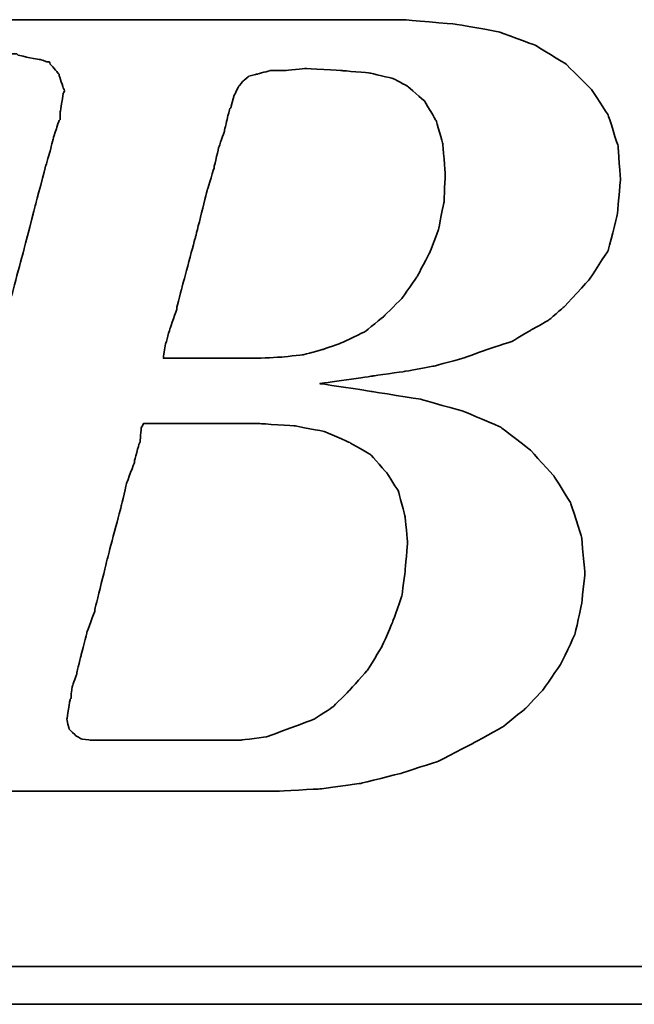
# Model space of a CAD drawing. Header units: millimetres. Extents: x 33 to 346, y 86 to 208.
# Tile 32 of 52: x 258.15 to 261.61, y 115.71 to 121.26. Entities that reach past the tile are written whole.
import ezdxf

# ---------------------------------------------------------------- set-up
doc = ezdxf.new("R2010")
doc.units = ezdxf.units.MM
doc.layers.add('DIM', color=4, linetype='Continuous')
doc.layers.add('layer 1', color=7, linetype='Continuous')

# ---------------------------------------------------------------- blocks, each defined once
blk = doc.blocks.new('TBI MOTION logo(完整正式版)')
at = {"layer": 'layer 1', "color": 22, "lineweight": 35}
for points, knots in [([(-64.65375, -6.86375), (-64.65375, -6.86375), (-64.84375, -7.29625), (-64.84375, -7.29625), (-64.84375, -7.29625), (-64.84375, -7.29625), (-64.86875, -7.34375), (-64.86875, -7.34375), (-64.86875, -7.34375), (-64.86875, -7.34375), (-64.86875, -7.36875), (-64.86875, -7.36875), (-64.86875, -7.36875), (-64.86875, -7.36875), (-65.15375, -7.65375), (-65.15375, -7.65375), (-65.15375, -7.65375), (-65.15375, -7.65375), (-65.17875, -7.65375), (-65.17875, -7.65375), (-65.17875, -7.65375), (-65.17875, -7.65375), (-65.20375, -7.67875), (-65.20375, -7.67875), (-65.20375, -7.67875), (-65.20375, -7.67875), (-65.58875, -7.87125), (-65.58875, -7.87125), (-65.58875, -7.87125), (-65.58875, -7.87125), (-65.63375, -7.87125), (-65.63375, -7.87125), (-65.63375, -7.87125), (-65.63375, -7.87125), (-65.65875, -7.89375), (-65.65875, -7.89375), (-65.65875, -7.89375), (-65.65875, -7.89375), (-66.09375, -7.94375), (-66.09375, -7.94375), (-66.09375, -7.94375), (-66.09375, -7.94375), (-66.11375, -7.94375), (-66.11375, -7.94375), (-66.11375, -7.94375), (-66.11375, -7.94375), (-66.16375, -7.94375), (-66.16375, -7.94375), (-66.16375, -7.94375), (-66.16375, -7.94375), (-66.30875, -7.94375), (-66.30875, -7.94375), (-66.30875, -7.94375), (-66.30875, -7.94375), (-66.69375, -7.94375), (-66.69375, -7.94375), (-66.69375, -7.94375), (-66.69375, -7.94375), (-67.07375, -7.94375), (-67.07375, -7.94375), (-67.07375, -7.94375), (-67.07375, -7.94375), (-67.12375, -7.94375), (-67.12375, -7.94375), (-67.12375, -7.94375), (-67.12375, -7.94375), (-67.12375, -7.96625), (-67.12375, -7.96625), (-67.12375, -7.96625), (-67.12375, -7.96625), (-67.14875, -7.99125), (-67.14875, -7.99125), (-67.14875, -7.99125), (-67.14875, -7.99125), (-67.24375, -8.34875), (-67.24375, -8.34875), (-67.24375, -8.34875), (-67.24375, -8.34875), (-67.31375, -8.68625), (-67.31375, -8.68625), (-67.31375, -8.68625), (-67.31375, -8.68625), (-67.26875, -8.68625), (-67.26875, -8.68625), (-67.26875, -8.68625), (-67.26875, -8.68625), (-67.07375, -8.68625), (-67.07375, -8.68625), (-67.07375, -8.68625), (-67.07375, -8.68625), (-66.54875, -8.68625), (-66.54875, -8.68625), (-66.54875, -8.68625), (-66.54875, -8.68625), (-65.82625, -8.68625), (-65.82625, -8.68625), (-65.82625, -8.68625), (-65.82625, -8.68625), (-65.01375, -8.68625), (-65.01375, -8.68625), (-65.01375, -8.68625), (-65.01375, -8.68625), (-64.05375, -8.68625), (-64.05375, -8.68625), (-64.05375, -8.68625), (-64.05375, -8.68625), (-62.08375, -8.68625), (-62.08375, -8.68625), (-62.08375, -8.68625), (-62.08375, -8.68625), (-60.06875, -8.68625), (-60.06875, -8.68625), (-60.06875, -8.68625), (-60.06875, -8.68625), (-59.10875, -8.68625), (-59.10875, -8.68625), (-59.10875, -8.68625), (-59.10875, -8.68625), (-58.29375, -8.68625), (-58.29375, -8.68625), (-58.29375, -8.68625), (-58.29375, -8.68625), (-57.57375, -8.68625), (-57.57375, -8.68625), (-57.57375, -8.68625), (-57.57375, -8.68625), (-57.04875, -8.68625), (-57.04875, -8.68625), (-57.04875, -8.68625), (-57.04875, -8.68625), (-56.85375, -8.68625), (-56.85375, -8.68625), (-56.85375, -8.68625), (-56.85375, -8.68625), (-56.70875, -8.68625), (-56.70875, -8.68625), (-56.70875, -8.68625), (-56.70875, -8.68625), (-56.61375, -8.68625), (-56.61375, -8.68625), (-56.61375, -8.68625), (-56.61375, -8.68625), (-56.56875, -8.68625), (-56.56875, -8.68625), (-56.56875, -8.68625), (-56.56875, -8.68625), (-55.65375, -8.63875), (-55.65375, -8.63875), (-55.65375, -8.63875), (-55.65375, -8.63875), (-54.76875, -8.51875), (-54.76875, -8.51875), (-54.76875, -8.51875), (-54.76875, -8.51875), (-53.90375, -8.30375), (-53.90375, -8.30375), (-53.90375, -8.30375), (-53.90375, -8.30375), (-53.08875, -8.03875), (-53.08875, -8.03875), (-53.08875, -8.03875), (-53.08875, -8.03875), (-52.34375, -7.65375), (-52.34375, -7.65375), (-52.34375, -7.65375), (-52.34375, -7.65375), (-51.69875, -7.29625), (-51.69875, -7.29625), (-51.69875, -7.29625), (-51.69875, -7.29625), (-51.21875, -6.91125), (-51.21875, -6.91125), (-51.21875, -6.91125), (-51.21875, -6.91125), (-50.83375, -6.50375), (-50.83375, -6.50375), (-50.83375, -6.50375), (-50.83375, -6.50375), (-50.44875, -5.94875), (-50.44875, -5.94875), (-50.44875, -5.94875), (-50.44875, -5.94875), (-50.13875, -5.30375), (-50.13875, -5.30375), (-50.13875, -5.30375), (-50.13875, -5.30375), (-49.99375, -4.65375), (-49.99375, -4.65375), (-49.99375, -4.65375), (-49.99375, -4.65375), (-49.92375, -3.98375), (-49.92375, -3.98375), (-49.92375, -3.98375), (-49.92375, -3.98375), (-49.99375, -3.19374), (-49.99375, -3.19374), (-49.99375, -3.19374), (-49.99375, -3.19374), (-50.23374, -2.44874), (-50.23374, -2.44874), (-50.23374, -2.44874), (-50.23374, -2.44874), (-50.59375, -1.87374), (-50.59375, -1.87374), (-50.59375, -1.87374), (-50.59375, -1.87374), (-51.09875, -1.31874), (-51.09875, -1.31874), (-51.09875, -1.31874), (-51.09875, -1.31874), (-51.74375, -0.81875), (-51.74375, -0.81875), (-51.74375, -0.81875), (-51.74375, -0.81875), (-52.53875, -0.48125), (-52.53875, -0.48125), (-52.53875, -0.48125), (-52.53875, -0.48125), (-53.47375, -0.21875), (-53.47375, -0.21875), (-53.47375, -0.21875), (-53.47375, -0.21875), (-54.52875, -0.04874), (-54.52875, -0.04874), (-54.52875, -0.04874), (-54.52875, -0.04874), (-55.65375, 0.12125), (-55.65375, 0.12125), (-55.65375, 0.12125), (-55.65375, 0.12125), (-54.50375, 0.28624), (-54.50375, 0.28624), (-54.50375, 0.28624), (-54.50375, 0.28624), (-53.83375, 0.38124), (-53.83375, 0.38124), (-53.83375, 0.38124), (-53.83375, 0.38124), (-53.18375, 0.50125), (-53.18375, 0.50125), (-53.18375, 0.50125), (-53.18375, 0.50125), (-52.55875, 0.66874), (-52.55875, 0.66874), (-52.55875, 0.66874), (-52.55875, 0.66874), (-52.03375, 0.86124), (-52.03375, 0.86124), (-52.03375, 0.86124), (-52.03375, 0.86124), (-51.50374, 1.03124), (-51.50374, 1.03124), (-51.50374, 1.03124), (-51.50374, 1.03124), (-51.09875, 1.27125), (-51.09875, 1.27125), (-51.09875, 1.27125), (-51.09875, 1.27125), (-50.71375, 1.48624), (-50.71375, 1.48624), (-50.71375, 1.48624), (-50.71375, 1.48624), (-50.37625, 1.77625), (-50.37625, 1.77625), (-50.37625, 1.77625), (-50.37625, 1.77625), (-49.82375, 2.37625), (-49.82375, 2.37625), (-49.82375, 2.37625), (-49.82375, 2.37625), (-49.41875, 2.99625), (-49.41875, 2.99625), (-49.41875, 2.99625), (-49.41875, 2.99625), (-49.22375, 3.76625), (-49.22375, 3.76625), (-49.22375, 3.76625), (-49.22375, 3.76625), (-49.15375, 4.50874), (-49.15375, 4.50874), (-49.15375, 4.50874), (-49.15375, 4.50874), (-49.20375, 5.25125), (-49.20375, 5.25125), (-49.20375, 5.25125), (-49.20375, 5.25125), (-49.41875, 5.92625), (-49.41875, 5.92625), (-49.41875, 5.92625), (-49.41875, 5.92625), (-49.77875, 6.47625), (-49.77875, 6.47625), (-49.77875, 6.47625), (-49.77875, 6.47625), (-50.33125, 7.02624), (-50.33125, 7.02624), (-50.33125, 7.02624), (-50.33125, 7.02624), (-51.00125, 7.43625), (-51.00125, 7.43625), (-51.00125, 7.43625), (-51.00125, 7.43625), (-51.79375, 7.72625), (-51.79375, 7.72625), (-51.79375, 7.72625), (-51.79375, 7.72625), (-52.72875, 7.89124), (-52.72875, 7.89124), (-52.72875, 7.89124), (-52.72875, 7.89124), (-53.83375, 7.98625), (-53.83375, 7.98625), (-53.83375, 7.98625), (-53.83375, 7.98625), (-53.92875, 7.98625), (-53.92875, 7.98625), (-53.92875, 7.98625), (-53.92875, 7.98625), (-54.26375, 7.98625), (-54.26375, 7.98625), (-54.26375, 7.98625), (-54.26375, 7.98625), (-54.74375, 7.98625), (-54.74375, 7.98625), (-54.74375, 7.98625), (-54.74375, 7.98625), (-55.36875, 7.98625), (-55.36875, 7.98625), (-55.36875, 7.98625), (-55.36875, 7.98625), (-56.13375, 7.98625), (-56.13375, 7.98625), (-56.13375, 7.98625), (-56.13375, 7.98625), (-56.94875, 7.98625), (-56.94875, 7.98625), (-56.94875, 7.98625), (-56.94875, 7.98625), (-58.77625, 7.98625), (-58.77625, 7.98625), (-58.77625, 7.98625), (-58.77625, 7.98625), (-60.59875, 7.98625), (-60.59875, 7.98625), (-60.59875, 7.98625), (-60.59875, 7.98625), (-61.41375, 7.98625), (-61.41375, 7.98625), (-61.41375, 7.98625), (-61.41375, 7.98625), (-62.17875, 7.98625), (-62.17875, 7.98625), (-62.17875, 7.98625), (-62.17875, 7.98625), (-62.80375, 7.98625), (-62.80375, 7.98625), (-62.80375, 7.98625), (-62.80375, 7.98625), (-63.30625, 7.98625), (-63.30625, 7.98625), (-63.30625, 7.98625), (-63.30625, 7.98625), (-63.57375, 7.98625), (-63.57375, 7.98625), (-63.57375, 7.98625), (-63.57375, 7.98625), (-63.57375, 7.96375), (-63.57375, 7.96375), (-63.57375, 7.96375), (-63.57375, 7.96375), (-63.59875, 7.94125), (-63.59875, 7.94125), (-63.59875, 7.94125), (-63.59875, 7.94125), (-63.69375, 7.55625), (-63.69375, 7.55625), (-63.69375, 7.55625), (-63.69375, 7.55625), (-63.76375, 7.24624), (-63.76375, 7.24624), (-63.76375, 7.24624), (-63.76375, 7.24624), (-63.23875, 7.24624), (-63.23875, 7.24624), (-63.23875, 7.24624), (-63.23875, 7.24624), (-62.75875, 7.24624), (-62.75875, 7.24624), (-62.75875, 7.24624), (-62.75875, 7.24624), (-62.61125, 7.24624), (-62.61125, 7.24624), (-62.61125, 7.24624), (-62.61125, 7.24624), (-62.56625, 7.24624), (-62.56625, 7.24624), (-62.56625, 7.24624), (-62.56625, 7.24624), (-62.22875, 7.24624), (-62.22875, 7.24624), (-62.22875, 7.24624), (-62.22875, 7.24624), (-62.20375, 7.24624), (-62.20375, 7.24624), (-62.20375, 7.24624), (-62.20375, 7.24624), (-62.17875, 7.21875), (-62.17875, 7.21875), (-62.17875, 7.21875), (-62.17875, 7.21875), (-61.96375, 7.17125), (-61.96375, 7.17125), (-61.96375, 7.17125), (-61.96375, 7.17125), (-61.72375, 7.12624), (-61.72375, 7.12624), (-61.72375, 7.12624), (-61.72375, 7.12624), (-61.70375, 7.12624), (-61.70375, 7.12624), (-61.70375, 7.12624), (-61.70375, 7.12624), (-61.55875, 7.07624), (-61.55875, 7.07624), (-61.55875, 7.07624), (-61.55875, 7.07624), (-61.50875, 7.07624), (-61.50875, 7.07624), (-61.50875, 7.07624), (-61.50875, 7.07624), (-61.48375, 7.02624), (-61.48375, 7.02624), (-61.48375, 7.02624), (-61.48375, 7.02624), (-61.31875, 6.83375), (-61.31875, 6.83375), (-61.31875, 6.83375), (-61.31875, 6.83375), (-61.29375, 6.81125), (-61.29375, 6.81125), (-61.29375, 6.81125), (-61.29375, 6.81125), (-61.29375, 6.78625), (-61.29375, 6.78625), (-61.29375, 6.78625), (-61.29375, 6.78625), (-61.19875, 6.50124), (-61.19875, 6.50124), (-61.19875, 6.50124), (-61.19875, 6.50124), (-61.17375, 6.45124), (-61.17375, 6.45124), (-61.17375, 6.45124), (-61.17375, 6.45124), (-61.19875, 6.40625), (-61.19875, 6.40625), (-61.19875, 6.40625), (-61.19875, 6.40625), (-61.26875, 5.99624), (-61.26875, 5.99624), (-61.26875, 5.99624), (-61.26875, 5.99624), (-61.26875, 5.85125), (-61.26875, 5.85125), (-61.26875, 5.85125), (-61.26875, 5.85125), (-61.26875, 5.82625), (-61.26875, 5.82625), (-61.26875, 5.82625), (-61.26875, 5.82625), (-61.29375, 5.80625), (-61.29375, 5.80625), (-61.29375, 5.80625), (-61.29375, 5.80625), (-61.34125, 5.66125), (-61.34125, 5.66125), (-61.34125, 5.66125), (-61.34125, 5.66125), (-61.41375, 5.44625), (-61.41375, 5.44625), (-61.41375, 5.44625), (-61.41375, 5.44625), (-61.48375, 5.15625), (-61.48375, 5.15625), (-61.48375, 5.15625), (-61.48375, 5.15625), (-61.58375, 4.82124), (-61.58375, 4.82124), (-61.58375, 4.82124), (-61.58375, 4.82124), (-61.79875, 4.00375), (-61.79875, 4.00375), (-61.79875, 4.00375), (-61.79875, 4.00375), (-62.05875, 2.99625), (-62.05875, 2.99625), (-62.05875, 2.99625), (-62.05875, 2.99625), (-62.34875, 1.91625), (-62.34875, 1.91625), (-62.34875, 1.91625), (-62.34875, 1.91625), (-62.97375, -0.41124), (-62.97375, -0.41124), (-62.97375, -0.41124), (-62.97375, -0.41124), (-63.59875, -2.75875), (-63.59875, -2.75875), (-63.59875, -2.75875), (-63.59875, -2.75875), (-63.88375, -3.86374), (-63.88375, -3.86374), (-63.88375, -3.86374), (-63.88375, -3.86374), (-64.14875, -4.82374), (-64.14875, -4.82374), (-64.14875, -4.82374), (-64.14875, -4.82374), (-64.36375, -5.64125), (-64.36375, -5.64125), (-64.36375, -5.64125), (-64.36375, -5.64125), (-64.43625, -5.97625), (-64.43625, -5.97625), (-64.43625, -5.97625), (-64.43625, -5.97625), (-64.50875, -6.28625), (-64.50875, -6.28625), (-64.50875, -6.28625), (-64.50875, -6.28625), (-64.50875, -6.30875), (-64.50875, -6.30875), (-64.50875, -6.30875), (-64.50875, -6.30875), (-64.57875, -6.50375), (-64.57875, -6.50375), (-64.57875, -6.50375), (-64.57875, -6.50375), (-64.62875, -6.69625), (-64.62875, -6.69625), (-64.62875, -6.69625), (-64.62875, -6.69625), (-64.62875, -6.76875), (-64.62875, -6.76875), (-64.62875, -6.76875), (-64.62875, -6.76875), (-64.62875, -6.81375), (-64.62875, -6.81375), (-64.62875, -6.81375), (-64.62875, -6.81375), (-64.62875, -6.83875), (-64.62875, -6.83875), (-64.62875, -6.83875), (-64.62875, -6.83875), (-64.65375, -6.86375), (-64.65375, -6.86375)], [0, 0, 0, 0, 0.00719424, 0.00719424, 0.00719424, 0.00719425, 0.01438849, 0.01438849, 0.01438849, 0.0143885, 0.02158273, 0.02158273, 0.02158273, 0.02158274, 0.02877698, 0.02877698, 0.02877698, 0.02877699, 0.03597122, 0.03597122, 0.03597122, 0.03597123, 0.04316547, 0.04316547, 0.04316547, 0.04316548, 0.05035971, 0.05035971, 0.05035971, 0.05035972, 0.05755396, 0.05755396, 0.05755396, 0.05755397, 0.0647482, 0.0647482, 0.0647482, 0.06474821, 0.07194245, 0.07194245, 0.07194245, 0.07194246, 0.07913669, 0.07913669, 0.07913669, 0.0791367, 0.08633094, 0.08633094, 0.08633094, 0.08633095, 0.09352518, 0.09352518, 0.09352518, 0.09352519, 0.10071942, 0.10071942, 0.10071942, 0.10071943, 0.10791367, 0.10791367, 0.10791367, 0.10791368, 0.11510791, 0.11510791, 0.11510791, 0.11510792, 0.12230216, 0.12230216, 0.12230216, 0.12230217, 0.1294964, 0.1294964, 0.1294964, 0.12949641, 0.13669065, 0.13669065, 0.13669065, 0.13669066, 0.14388489, 0.14388489, 0.14388489, 0.1438849, 0.15107914, 0.15107914, 0.15107914, 0.15107915, 0.15827338, 0.15827338, 0.15827338, 0.15827339, 0.16546763, 0.16546763, 0.16546763, 0.16546764, 0.17266187, 0.17266187, 0.17266187, 0.17266188, 0.17985612, 0.17985612, 0.17985612, 0.17985613, 0.18705036, 0.18705036, 0.18705036, 0.18705037, 0.1942446, 0.1942446, 0.1942446, 0.19424461, 0.20143885, 0.20143885, 0.20143885, 0.20143886, 0.20863309, 0.20863309, 0.20863309, 0.2086331, 0.21582734, 0.21582734, 0.21582734, 0.21582735, 0.22302158, 0.22302158, 0.22302158, 0.22302159, 0.23021583, 0.23021583, 0.23021583, 0.23021584, 0.23741007, 0.23741007, 0.23741007, 0.23741008, 0.24460432, 0.24460432, 0.24460432, 0.24460433, 0.25179856, 0.25179856, 0.25179856, 0.25179857, 0.25899281, 0.25899281, 0.25899281, 0.25899282, 0.26618705, 0.26618705, 0.26618705, 0.26618706, 0.27338129, 0.27338129, 0.27338129, 0.2733813, 0.28057554, 0.28057554, 0.28057554, 0.28057555, 0.28776978, 0.28776978, 0.28776978, 0.28776979, 0.29496403, 0.29496403, 0.29496403, 0.29496404, 0.30215827, 0.30215827, 0.30215827, 0.30215828, 0.30935252, 0.30935252, 0.30935252, 0.30935253, 0.31654676, 0.31654676, 0.31654676, 0.31654677, 0.32374101, 0.32374101, 0.32374101, 0.32374102, 0.33093525, 0.33093525, 0.33093525, 0.33093526, 0.3381295, 0.3381295, 0.3381295, 0.33812951, 0.34532374, 0.34532374, 0.34532374, 0.34532375, 0.35251799, 0.35251799, 0.35251799, 0.352518, 0.35971223, 0.35971223, 0.35971223, 0.35971224, 0.36690647, 0.36690647, 0.36690647, 0.36690648, 0.37410072, 0.37410072, 0.37410072, 0.37410073, 0.38129496, 0.38129496, 0.38129496, 0.38129497, 0.38848921, 0.38848921, 0.38848921, 0.38848922, 0.39568345, 0.39568345, 0.39568345, 0.39568346, 0.4028777, 0.4028777, 0.4028777, 0.40287771, 0.41007194, 0.41007194, 0.41007194, 0.41007195, 0.41726619, 0.41726619, 0.41726619, 0.4172662, 0.42446043, 0.42446043, 0.42446043, 0.42446044, 0.43165468, 0.43165468, 0.43165468, 0.43165469, 0.43884892, 0.43884892, 0.43884892, 0.43884893, 0.44604317, 0.44604317, 0.44604317, 0.44604318, 0.45323741, 0.45323741, 0.45323741, 0.45323742, 0.46043165, 0.46043165, 0.46043165, 0.46043166, 0.4676259, 0.4676259, 0.4676259, 0.46762591, 0.47482014, 0.47482014, 0.47482014, 0.47482015, 0.48201439, 0.48201439, 0.48201439, 0.4820144, 0.48920863, 0.48920863, 0.48920863, 0.48920864, 0.49640288, 0.49640288, 0.49640288, 0.49640289, 0.50359712, 0.50359712, 0.50359712, 0.50359713, 0.51079137, 0.51079137, 0.51079137, 0.51079138, 0.51798561, 0.51798561, 0.51798561, 0.51798562, 0.52517986, 0.52517986, 0.52517986, 0.52517987, 0.5323741, 0.5323741, 0.5323741, 0.53237411, 0.53956835, 0.53956835, 0.53956835, 0.53956836, 0.54676259, 0.54676259, 0.54676259, 0.5467626, 0.55395683, 0.55395683, 0.55395683, 0.55395684, 0.56115108, 0.56115108, 0.56115108, 0.56115109, 0.56834532, 0.56834532, 0.56834532, 0.56834533, 0.57553957, 0.57553957, 0.57553957, 0.57553958, 0.58273381, 0.58273381, 0.58273381, 0.58273382, 0.58992806, 0.58992806, 0.58992806, 0.58992807, 0.5971223, 0.5971223, 0.5971223, 0.59712231, 0.60431655, 0.60431655, 0.60431655, 0.60431656, 0.61151079, 0.61151079, 0.61151079, 0.6115108, 0.61870504, 0.61870504, 0.61870504, 0.61870505, 0.62589928, 0.62589928, 0.62589928, 0.62589929, 0.63309353, 0.63309353, 0.63309353, 0.63309354, 0.64028777, 0.64028777, 0.64028777, 0.64028778, 0.64748201, 0.64748201, 0.64748201, 0.64748202, 0.65467626, 0.65467626, 0.65467626, 0.65467627, 0.6618705, 0.6618705, 0.6618705, 0.66187051, 0.66906475, 0.66906475, 0.66906475, 0.66906476, 0.67625899, 0.67625899, 0.67625899, 0.676259, 0.68345324, 0.68345324, 0.68345324, 0.68345325, 0.69064748, 0.69064748, 0.69064748, 0.69064749, 0.69784173, 0.69784173, 0.69784173, 0.69784174, 0.70503597, 0.70503597, 0.70503597, 0.70503598, 0.71223022, 0.71223022, 0.71223022, 0.71223023, 0.71942446, 0.71942446, 0.71942446, 0.71942447, 0.72661871, 0.72661871, 0.72661871, 0.72661872, 0.73381295, 0.73381295, 0.73381295, 0.73381296, 0.74100719, 0.74100719, 0.74100719, 0.7410072, 0.74820144, 0.74820144, 0.74820144, 0.74820145, 0.75539568, 0.75539568, 0.75539568, 0.75539569, 0.76258993, 0.76258993, 0.76258993, 0.76258994, 0.76978417, 0.76978417, 0.76978417, 0.76978418, 0.77697842, 0.77697842, 0.77697842, 0.77697843, 0.78417266, 0.78417266, 0.78417266, 0.78417267, 0.79136691, 0.79136691, 0.79136691, 0.79136692, 0.79856115, 0.79856115, 0.79856115, 0.79856116, 0.8057554, 0.8057554, 0.8057554, 0.80575541, 0.81294964, 0.81294964, 0.81294964, 0.81294965, 0.82014388, 0.82014388, 0.82014388, 0.82014389, 0.82733813, 0.82733813, 0.82733813, 0.82733814, 0.83453237, 0.83453237, 0.83453237, 0.83453238, 0.84172662, 0.84172662, 0.84172662, 0.84172663, 0.84892086, 0.84892086, 0.84892086, 0.84892087, 0.85611511, 0.85611511, 0.85611511, 0.85611512, 0.86330935, 0.86330935, 0.86330935, 0.86330936, 0.8705036, 0.8705036, 0.8705036, 0.87050361, 0.87769784, 0.87769784, 0.87769784, 0.87769785, 0.88489209, 0.88489209, 0.88489209, 0.8848921, 0.89208633, 0.89208633, 0.89208633, 0.89208634, 0.89928058, 0.89928058, 0.89928058, 0.89928059, 0.90647482, 0.90647482, 0.90647482, 0.90647483, 0.91366906, 0.91366906, 0.91366906, 0.91366907, 0.92086331, 0.92086331, 0.92086331, 0.92086332, 0.92805755, 0.92805755, 0.92805755, 0.92805756, 0.9352518, 0.9352518, 0.9352518, 0.93525181, 0.94244604, 0.94244604, 0.94244604, 0.94244605, 0.94964029, 0.94964029, 0.94964029, 0.9496403, 0.95683453, 0.95683453, 0.95683453, 0.95683454, 0.96402878, 0.96402878, 0.96402878, 0.96402879, 0.97122302, 0.97122302, 0.97122302, 0.97122303, 0.97841727, 0.97841727, 0.97841727, 0.97841728, 0.98561151, 0.98561151, 0.98561151, 0.98561152, 0.99280576, 0.99280576, 0.99280576, 0.99280577, 1, 1, 1, 1]), ([(-57.50375, 6.35625), (-57.50375, 6.35625), (-57.57375, 6.11625), (-57.57375, 6.11625), (-57.57375, 6.11625), (-57.57375, 6.11625), (-57.57375, 6.09125), (-57.57375, 6.09125), (-57.57375, 6.09125), (-57.57375, 6.09125), (-57.59875, 6.06625), (-57.59875, 6.06625), (-57.59875, 6.06625), (-57.59875, 6.06625), (-57.64875, 5.87625), (-57.64875, 5.87625), (-57.64875, 5.87625), (-57.64875, 5.87625), (-57.71875, 5.58875), (-57.71875, 5.58875), (-57.71875, 5.58875), (-57.71875, 5.58875), (-57.71875, 5.56625), (-57.71875, 5.56625), (-57.71875, 5.56625), (-57.71875, 5.56625), (-57.83875, 5.23125), (-57.83875, 5.23125), (-57.83875, 5.23125), (-57.83875, 5.23125), (-57.93625, 4.82124), (-57.93625, 4.82124), (-57.93625, 4.82124), (-57.93625, 4.82124), (-57.93625, 4.79624), (-57.93625, 4.79624), (-57.93625, 4.79624), (-57.93625, 4.79624), (-58.07875, 4.34125), (-58.07875, 4.34125), (-58.07875, 4.34125), (-58.07875, 4.34125), (-58.34375, 3.28625), (-58.34375, 3.28625), (-58.34375, 3.28625), (-58.34375, 3.28625), (-58.62875, 2.23124), (-58.62875, 2.23124), (-58.62875, 2.23124), (-58.62875, 2.23124), (-58.74875, 1.75125), (-58.74875, 1.75125), (-58.74875, 1.75125), (-58.74875, 1.75125), (-58.74875, 1.72625), (-58.74875, 1.72625), (-58.74875, 1.72625), (-58.74875, 1.72625), (-58.89375, 1.31625), (-58.89375, 1.31625), (-58.89375, 1.31625), (-58.89375, 1.31625), (-58.98875, 0.98124), (-58.98875, 0.98124), (-58.98875, 0.98124), (-58.98875, 0.98124), (-59.03875, 0.71625), (-59.03875, 0.71625), (-59.03875, 0.71625), (-59.03875, 0.71625), (-59.03875, 0.66874), (-59.03875, 0.66874), (-59.03875, 0.66874), (-59.03875, 0.66874), (-58.91875, 0.66874), (-58.91875, 0.66874), (-58.91875, 0.66874), (-58.91875, 0.66874), (-58.53375, 0.66874), (-58.53375, 0.66874), (-58.53375, 0.66874), (-58.53375, 0.66874), (-58.10375, 0.66874), (-58.10375, 0.66874), (-58.10375, 0.66874), (-58.10375, 0.66874), (-57.66875, 0.66874), (-57.66875, 0.66874), (-57.66875, 0.66874), (-57.66875, 0.66874), (-57.33375, 0.66874), (-57.33375, 0.66874), (-57.33375, 0.66874), (-57.33375, 0.66874), (-57.09375, 0.66874), (-57.09375, 0.66874), (-57.09375, 0.66874), (-57.09375, 0.66874), (-56.99875, 0.66874), (-56.99875, 0.66874), (-56.99875, 0.66874), (-56.99875, 0.66874), (-56.49375, 0.69374), (-56.49375, 0.69374), (-56.49375, 0.69374), (-56.49375, 0.69374), (-56.01375, 0.74374), (-56.01375, 0.74374), (-56.01375, 0.74374), (-56.01375, 0.74374), (-55.58375, 0.86124), (-55.58375, 0.86124), (-55.58375, 0.86124), (-55.58375, 0.86124), (-55.17375, 1.00624), (-55.17375, 1.00624), (-55.17375, 1.00624), (-55.17375, 1.00624), (-54.67375, 1.24625), (-54.67375, 1.24625), (-54.67375, 1.24625), (-54.67375, 1.24625), (-54.26375, 1.58124), (-54.26375, 1.58124), (-54.26375, 1.58124), (-54.26375, 1.58124), (-53.87875, 1.96374), (-53.87875, 1.96374), (-53.87875, 1.96374), (-53.87875, 1.96374), (-53.54375, 2.44625), (-53.54375, 2.44625), (-53.54375, 2.44625), (-53.54375, 2.44625), (-53.27875, 2.95125), (-53.27875, 2.95125), (-53.27875, 2.95125), (-53.27875, 2.95125), (-53.08875, 3.45124), (-53.08875, 3.45124), (-53.08875, 3.45124), (-53.08875, 3.45124), (-52.96875, 4.05124), (-52.96875, 4.05124), (-52.96875, 4.05124), (-52.96875, 4.05124), (-52.94375, 4.65125), (-52.94375, 4.65125), (-52.94375, 4.65125), (-52.94375, 4.65125), (-52.99375, 5.30125), (-52.99375, 5.30125), (-52.99375, 5.30125), (-52.99375, 5.30125), (-53.13875, 5.80625), (-53.13875, 5.80625), (-53.13875, 5.80625), (-53.13875, 5.80625), (-53.39875, 6.23625), (-53.39875, 6.23625), (-53.39875, 6.23625), (-53.39875, 6.23625), (-53.75875, 6.54875), (-53.75875, 6.54875), (-53.75875, 6.54875), (-53.75875, 6.54875), (-54.07375, 6.71625), (-54.07375, 6.71625), (-54.07375, 6.71625), (-54.07375, 6.71625), (-54.57375, 6.83375), (-54.57375, 6.83375), (-54.57375, 6.83375), (-54.57375, 6.83375), (-55.17375, 6.88625), (-55.17375, 6.88625), (-55.17375, 6.88625), (-55.17375, 6.88625), (-55.96875, 6.93125), (-55.96875, 6.93125), (-55.96875, 6.93125), (-55.96875, 6.93125), (-56.39875, 6.88625), (-56.39875, 6.88625), (-56.39875, 6.88625), (-56.39875, 6.88625), (-56.42125, 6.88625), (-56.42125, 6.88625), (-56.42125, 6.88625), (-56.42125, 6.88625), (-56.73375, 6.88625), (-56.73375, 6.88625), (-56.73375, 6.88625), (-56.73375, 6.88625), (-56.99875, 6.81125), (-56.99875, 6.81125), (-56.99875, 6.81125), (-56.99875, 6.81125), (-57.02375, 6.81125), (-57.02375, 6.81125), (-57.02375, 6.81125), (-57.02375, 6.81125), (-57.18875, 6.76625), (-57.18875, 6.76625), (-57.18875, 6.76625), (-57.18875, 6.76625), (-57.30875, 6.66625), (-57.30875, 6.66625), (-57.30875, 6.66625), (-57.30875, 6.66625), (-57.40875, 6.54875), (-57.40875, 6.54875), (-57.40875, 6.54875), (-57.40875, 6.54875), (-57.50375, 6.35625), (-57.50375, 6.35625)], [0, 0, 0, 0, 0.01851852, 0.01851852, 0.01851852, 0.01851853, 0.03703704, 0.03703704, 0.03703704, 0.03703705, 0.05555556, 0.05555556, 0.05555556, 0.05555557, 0.07407407, 0.07407407, 0.07407407, 0.07407408, 0.09259259, 0.09259259, 0.09259259, 0.0925926, 0.11111111, 0.11111111, 0.11111111, 0.11111112, 0.12962963, 0.12962963, 0.12962963, 0.12962964, 0.14814815, 0.14814815, 0.14814815, 0.14814816, 0.16666667, 0.16666667, 0.16666667, 0.16666668, 0.18518519, 0.18518519, 0.18518519, 0.1851852, 0.2037037, 0.2037037, 0.2037037, 0.20370371, 0.22222222, 0.22222222, 0.22222222, 0.22222223, 0.24074074, 0.24074074, 0.24074074, 0.24074075, 0.25925926, 0.25925926, 0.25925926, 0.25925927, 0.27777778, 0.27777778, 0.27777778, 0.27777779, 0.2962963, 0.2962963, 0.2962963, 0.29629631, 0.31481481, 0.31481481, 0.31481481, 0.31481482, 0.33333333, 0.33333333, 0.33333333, 0.33333334, 0.35185185, 0.35185185, 0.35185185, 0.35185186, 0.37037037, 0.37037037, 0.37037037, 0.37037038, 0.38888889, 0.38888889, 0.38888889, 0.3888889, 0.40740741, 0.40740741, 0.40740741, 0.40740742, 0.42592593, 0.42592593, 0.42592593, 0.42592594, 0.44444444, 0.44444444, 0.44444444, 0.44444445, 0.46296296, 0.46296296, 0.46296296, 0.46296297, 0.48148148, 0.48148148, 0.48148148, 0.48148149, 0.5, 0.5, 0.5, 0.50000001, 0.51851852, 0.51851852, 0.51851852, 0.51851853, 0.53703704, 0.53703704, 0.53703704, 0.53703705, 0.55555556, 0.55555556, 0.55555556, 0.55555557, 0.57407407, 0.57407407, 0.57407407, 0.57407408, 0.59259259, 0.59259259, 0.59259259, 0.5925926, 0.61111111, 0.61111111, 0.61111111, 0.61111112, 0.62962963, 0.62962963, 0.62962963, 0.62962964, 0.64814815, 0.64814815, 0.64814815, 0.64814816, 0.66666667, 0.66666667, 0.66666667, 0.66666668, 0.68518519, 0.68518519, 0.68518519, 0.6851852, 0.7037037, 0.7037037, 0.7037037, 0.70370371, 0.72222222, 0.72222222, 0.72222222, 0.72222223, 0.74074074, 0.74074074, 0.74074074, 0.74074075, 0.75925926, 0.75925926, 0.75925926, 0.75925927, 0.77777778, 0.77777778, 0.77777778, 0.77777779, 0.7962963, 0.7962963, 0.7962963, 0.79629631, 0.81481481, 0.81481481, 0.81481481, 0.81481482, 0.83333333, 0.83333333, 0.83333333, 0.83333334, 0.85185185, 0.85185185, 0.85185185, 0.85185186, 0.87037037, 0.87037037, 0.87037037, 0.87037038, 0.88888889, 0.88888889, 0.88888889, 0.8888889, 0.90740741, 0.90740741, 0.90740741, 0.90740742, 0.92592593, 0.92592593, 0.92592593, 0.92592594, 0.94444444, 0.94444444, 0.94444444, 0.94444445, 0.96296296, 0.96296296, 0.96296296, 0.96296297, 0.98148148, 0.98148148, 0.98148148, 0.98148149, 1, 1, 1, 1]), ([(-61.03125, -6.57375), (-61.03125, -6.57375), (-61.03125, -6.67125), (-61.03125, -6.67125), (-61.03125, -6.67125), (-61.03125, -6.67125), (-61.05375, -6.69625), (-61.05375, -6.69625), (-61.05375, -6.69625), (-61.05375, -6.69625), (-61.12375, -7.12875), (-61.12375, -7.12875), (-61.12375, -7.12875), (-61.12375, -7.12875), (-61.07875, -7.34375), (-61.07875, -7.34375), (-61.07875, -7.34375), (-61.07875, -7.34375), (-60.93375, -7.48875), (-60.93375, -7.48875), (-60.93375, -7.48875), (-60.93375, -7.48875), (-60.81375, -7.55625), (-60.81375, -7.55625), (-60.81375, -7.55625), (-60.81375, -7.55625), (-60.62375, -7.58375), (-60.62375, -7.58375), (-60.62375, -7.58375), (-60.62375, -7.58375), (-60.30875, -7.58375), (-60.30875, -7.58375), (-60.30875, -7.58375), (-60.30875, -7.58375), (-59.97375, -7.58375), (-59.97375, -7.58375), (-59.97375, -7.58375), (-59.97375, -7.58375), (-59.87875, -7.58375), (-59.87875, -7.58375), (-59.87875, -7.58375), (-59.87875, -7.58375), (-59.63625, -7.58375), (-59.63625, -7.58375), (-59.63625, -7.58375), (-59.63625, -7.58375), (-58.96875, -7.58375), (-58.96875, -7.58375), (-58.96875, -7.58375), (-58.96875, -7.58375), (-58.29375, -7.58375), (-58.29375, -7.58375), (-58.29375, -7.58375), (-58.29375, -7.58375), (-58.05375, -7.58375), (-58.05375, -7.58375), (-58.05375, -7.58375), (-58.05375, -7.58375), (-57.98375, -7.58375), (-57.98375, -7.58375), (-57.98375, -7.58375), (-57.98375, -7.58375), (-57.35875, -7.58375), (-57.35875, -7.58375), (-57.35875, -7.58375), (-57.35875, -7.58375), (-56.78375, -7.50875), (-56.78375, -7.50875), (-56.78375, -7.50875), (-56.78375, -7.50875), (-56.27875, -7.31875), (-56.27875, -7.31875), (-56.27875, -7.31875), (-56.27875, -7.31875), (-55.77375, -7.12875), (-55.77375, -7.12875), (-55.77375, -7.12875), (-55.77375, -7.12875), (-55.36875, -6.86375), (-55.36875, -6.86375), (-55.36875, -6.86375), (-55.36875, -6.86375), (-55.00875, -6.50375), (-55.00875, -6.50375), (-55.00875, -6.50375), (-55.00875, -6.50375), (-54.62375, -6.06875), (-54.62375, -6.06875), (-54.62375, -6.06875), (-54.62375, -6.06875), (-54.31375, -5.56875), (-54.31375, -5.56875), (-54.31375, -5.56875), (-54.31375, -5.56875), (-54.07375, -5.01625), (-54.07375, -5.01625), (-54.07375, -5.01625), (-54.07375, -5.01625), (-53.87875, -4.46374), (-53.87875, -4.46374), (-53.87875, -4.46374), (-53.87875, -4.46374), (-53.80875, -3.91375), (-53.80875, -3.91375), (-53.80875, -3.91375), (-53.80875, -3.91375), (-53.75875, -3.31375), (-53.75875, -3.31375), (-53.75875, -3.31375), (-53.75875, -3.31375), (-53.80875, -2.75875), (-53.80875, -2.75875), (-53.80875, -2.75875), (-53.80875, -2.75875), (-53.95375, -2.20875), (-53.95375, -2.20875), (-53.95375, -2.20875), (-53.95375, -2.20875), (-54.19375, -1.82625), (-54.19375, -1.82625), (-54.19375, -1.82625), (-54.19375, -1.82625), (-54.55375, -1.41875), (-54.55375, -1.41875), (-54.55375, -1.41875), (-54.55375, -1.41875), (-55.00875, -1.15125), (-55.00875, -1.15125), (-55.00875, -1.15125), (-55.00875, -1.15125), (-55.56125, -0.91375), (-55.56125, -0.91375), (-55.56125, -0.91375), (-55.56125, -0.91375), (-56.18125, -0.79375), (-56.18125, -0.79375), (-56.18125, -0.79375), (-56.18125, -0.79375), (-56.94875, -0.74374), (-56.94875, -0.74374), (-56.94875, -0.74374), (-56.94875, -0.74374), (-56.99875, -0.74374), (-56.99875, -0.74374), (-56.99875, -0.74374), (-56.99875, -0.74374), (-57.09375, -0.74374), (-57.09375, -0.74374), (-57.09375, -0.74374), (-57.09375, -0.74374), (-57.38375, -0.74374), (-57.38375, -0.74374), (-57.38375, -0.74374), (-57.38375, -0.74374), (-57.76875, -0.74374), (-57.76875, -0.74374), (-57.76875, -0.74374), (-57.76875, -0.74374), (-58.24625, -0.74374), (-58.24625, -0.74374), (-58.24625, -0.74374), (-58.24625, -0.74374), (-58.72875, -0.74374), (-58.72875, -0.74374), (-58.72875, -0.74374), (-58.72875, -0.74374), (-59.20875, -0.74374), (-59.20875, -0.74374), (-59.20875, -0.74374), (-59.20875, -0.74374), (-59.46875, -0.74374), (-59.46875, -0.74374), (-59.46875, -0.74374), (-59.46875, -0.74374), (-59.51625, -0.83875), (-59.51625, -0.83875), (-59.51625, -0.83875), (-59.51625, -0.83875), (-59.54375, -1.15125), (-59.54375, -1.15125), (-59.54375, -1.15125), (-59.54375, -1.15125), (-59.56375, -1.17874), (-59.56375, -1.17874), (-59.56375, -1.17874), (-59.56375, -1.17874), (-59.66375, -1.55875), (-59.66375, -1.55875), (-59.66375, -1.55875), (-59.66375, -1.55875), (-59.66375, -1.58375), (-59.66375, -1.58375), (-59.66375, -1.58375), (-59.66375, -1.58375), (-59.82875, -2.01874), (-59.82875, -2.01874), (-59.82875, -2.01874), (-59.82875, -2.01874), (-59.94875, -2.52125), (-59.94875, -2.52125), (-59.94875, -2.52125), (-59.94875, -2.52125), (-60.23875, -3.62375), (-60.23875, -3.62375), (-60.23875, -3.62375), (-60.23875, -3.62375), (-60.52375, -4.77624), (-60.52375, -4.77624), (-60.52375, -4.77624), (-60.52375, -4.77624), (-60.52375, -4.79874), (-60.52375, -4.79874), (-60.52375, -4.79874), (-60.52375, -4.79874), (-60.69125, -5.25375), (-60.69125, -5.25375), (-60.69125, -5.25375), (-60.69125, -5.25375), (-60.81375, -5.73625), (-60.81375, -5.73625), (-60.81375, -5.73625), (-60.81375, -5.73625), (-60.90875, -6.11875), (-60.90875, -6.11875), (-60.90875, -6.11875), (-60.90875, -6.11875), (-60.90875, -6.14375), (-60.90875, -6.14375), (-60.90875, -6.14375), (-60.90875, -6.14375), (-61.00375, -6.40875), (-61.00375, -6.40875), (-61.00375, -6.40875), (-61.00375, -6.40875), (-61.03125, -6.57375), (-61.03125, -6.57375)], [0, 0, 0, 0, 0.01694915, 0.01694915, 0.01694915, 0.01694916, 0.03389831, 0.03389831, 0.03389831, 0.03389832, 0.05084746, 0.05084746, 0.05084746, 0.05084747, 0.06779661, 0.06779661, 0.06779661, 0.06779662, 0.08474576, 0.08474576, 0.08474576, 0.08474577, 0.10169492, 0.10169492, 0.10169492, 0.10169493, 0.11864407, 0.11864407, 0.11864407, 0.11864408, 0.13559322, 0.13559322, 0.13559322, 0.13559323, 0.15254237, 0.15254237, 0.15254237, 0.15254238, 0.16949153, 0.16949153, 0.16949153, 0.16949154, 0.18644068, 0.18644068, 0.18644068, 0.18644069, 0.20338983, 0.20338983, 0.20338983, 0.20338984, 0.22033898, 0.22033898, 0.22033898, 0.22033899, 0.23728814, 0.23728814, 0.23728814, 0.23728815, 0.25423729, 0.25423729, 0.25423729, 0.2542373, 0.27118644, 0.27118644, 0.27118644, 0.27118645, 0.28813559, 0.28813559, 0.28813559, 0.2881356, 0.30508475, 0.30508475, 0.30508475, 0.30508476, 0.3220339, 0.3220339, 0.3220339, 0.32203391, 0.33898305, 0.33898305, 0.33898305, 0.33898306, 0.3559322, 0.3559322, 0.3559322, 0.35593221, 0.37288136, 0.37288136, 0.37288136, 0.37288137, 0.38983051, 0.38983051, 0.38983051, 0.38983052, 0.40677966, 0.40677966, 0.40677966, 0.40677967, 0.42372881, 0.42372881, 0.42372881, 0.42372882, 0.44067797, 0.44067797, 0.44067797, 0.44067798, 0.45762712, 0.45762712, 0.45762712, 0.45762713, 0.47457627, 0.47457627, 0.47457627, 0.47457628, 0.49152542, 0.49152542, 0.49152542, 0.49152543, 0.50847458, 0.50847458, 0.50847458, 0.50847459, 0.52542373, 0.52542373, 0.52542373, 0.52542374, 0.54237288, 0.54237288, 0.54237288, 0.54237289, 0.55932203, 0.55932203, 0.55932203, 0.55932204, 0.57627119, 0.57627119, 0.57627119, 0.5762712, 0.59322034, 0.59322034, 0.59322034, 0.59322035, 0.61016949, 0.61016949, 0.61016949, 0.6101695, 0.62711864, 0.62711864, 0.62711864, 0.62711865, 0.6440678, 0.6440678, 0.6440678, 0.64406781, 0.66101695, 0.66101695, 0.66101695, 0.66101696, 0.6779661, 0.6779661, 0.6779661, 0.67796611, 0.69491525, 0.69491525, 0.69491525, 0.69491526, 0.71186441, 0.71186441, 0.71186441, 0.71186442, 0.72881356, 0.72881356, 0.72881356, 0.72881357, 0.74576271, 0.74576271, 0.74576271, 0.74576272, 0.76271186, 0.76271186, 0.76271186, 0.76271187, 0.77966102, 0.77966102, 0.77966102, 0.77966103, 0.79661017, 0.79661017, 0.79661017, 0.79661018, 0.81355932, 0.81355932, 0.81355932, 0.81355933, 0.83050847, 0.83050847, 0.83050847, 0.83050848, 0.84745763, 0.84745763, 0.84745763, 0.84745764, 0.86440678, 0.86440678, 0.86440678, 0.86440679, 0.88135593, 0.88135593, 0.88135593, 0.88135594, 0.89830508, 0.89830508, 0.89830508, 0.89830509, 0.91525424, 0.91525424, 0.91525424, 0.91525425, 0.93220339, 0.93220339, 0.93220339, 0.9322034, 0.94915254, 0.94915254, 0.94915254, 0.94915255, 0.96610169, 0.96610169, 0.96610169, 0.9661017, 0.98305085, 0.98305085, 0.98305085, 0.98305086, 1, 1, 1, 1]), ([(75.90875, -9.47875), (75.90875, -9.47875), (75.90875, -12.28625), (75.90875, -12.28625), (75.90875, -12.28625), (75.90875, -12.28625), (75.90875, -12.47875), (75.90875, -12.47875), (75.90875, -12.47875), (75.90875, -12.47875), (75.71625, -12.47875), (75.71625, -12.47875), (75.71625, -12.47875), (75.71625, -12.47875), (-88.32875, -12.47875), (-88.32875, -12.47875), (-88.32875, -12.47875), (-88.32875, -12.47875), (-88.32875, -13.29375), (-88.32875, -13.29375), (-88.32875, -13.29375), (-88.32875, -13.29375), (82.89125, -13.29375), (82.89125, -13.29375), (82.89125, -13.29375), (82.89125, -13.29375), (75.90875, -9.47875), (75.90875, -9.47875)], [0, 0, 0, 0, 0.14285714, 0.14285714, 0.14285714, 0.14285715, 0.28571429, 0.28571429, 0.28571429, 0.2857143, 0.42857143, 0.42857143, 0.42857143, 0.42857144, 0.57142857, 0.57142857, 0.57142857, 0.57142858, 0.71428571, 0.71428571, 0.71428571, 0.71428572, 0.85714286, 0.85714286, 0.85714286, 0.85714287, 1, 1, 1, 1])]:
    blk.add_open_spline(points, degree=3, knots=knots, dxfattribs=at)

msp = doc.modelspace()

# ---------------------------------------------------------------- block references
at = {"layer": 'DIM', "color": 7, "xscale": 0.2606204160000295, "yscale": 0.2606204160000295, "zscale": 0.2606204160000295}
msp.add_blockref('TBI MOTION logo(完整正式版)', (274.3427, 119.174), dxfattribs=at)

doc.saveas('drawing.dxf')
